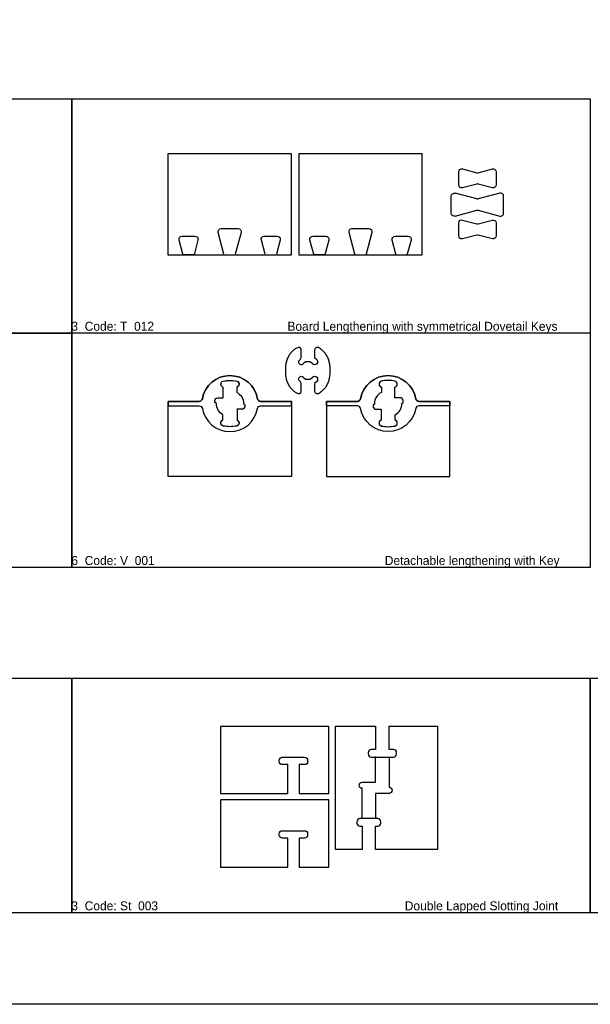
# Model space of a CAD drawing. Extents: x 2699 to 13077, y -123 to 3757.
# Tile 6 of 11: x 9942 to 10705, y 627 to 1945. Entities that reach past the tile are written whole.
import ezdxf

# ---------------------------------------------------------------- set-up
doc = ezdxf.new("R2010")
doc.units = 0
doc.layers.get('0').update_dxf_attribs({"linetype": 'CONTINUOUS'})
for name, color, linetype in [('3MM_ENGRAVE', 5, 'CONTINUOUS'), ('CUT_18_MM', 7, 'CONTINUOUS'), ('ENGRAVE_9MM', 3, 'CONTINUOUS'), ('JOINT_9_MM', 4, 'CONTINUOUS'), ('MODIFED_MODELS', 1, 'CONTINUOUS'), ('TEXT', 9, 'CONTINUOUS')]:
    doc.layers.add(name, color=color, linetype=linetype)

# ---------------------------------------------------------------- blocks, each defined once
blk = doc.blocks.new('*U49')
at = {"layer": 'TEXT'}
blk.add_text('3  Code: T_012                                        Board Lengthening with symmetrical Dovetail Keys', height=12, dxfattribs=at).set_placement((10011, 1528.3))
blk = doc.blocks.new('*U52')
at = {"layer": 'TEXT'}
blk.add_text('6  Code: V_001                                                                     Detachable lengthening with Key', height=12, dxfattribs=at).set_placement((10011, 1214.7))
blk = doc.blocks.new('*U56')
at = {"layer": 'TEXT'}
blk.add_text('3  Code: St_003                                                                          Double Lapped Slotting Joint', height=12, dxfattribs=at).set_placement((10011, 752.4))

msp = doc.modelspace()

# ---------------------------------------------------------------- linework, layer by layer
for points in [[(6606.1, 3757.2), (13077, 3757.2), (13077, 626.6), (6606.1, 626.6)], [(9318.5, 1838.9), (10011.7, 1838.9), (10011.7, 1524.9), (9318.5, 1524.9)], [(9318.5, 1525.1), (10011.7, 1525.1), (10011.7, 1211.2), (9318.5, 1211.2)], [(10011.7, 1525.3), (10704.9, 1525.3), (10704.9, 1211.4), (10011.7, 1211.4)], [(9318.5, 1063), (10011.7, 1063), (10011.7, 749), (9318.5, 749)], [(10011.7, 1063), (10704.9, 1063), (10704.9, 749), (10011.7, 749)], [(10704.9, 1063), (11398.1, 1063), (11398.1, 749), (10704.9, 749)]]:
    msp.add_lwpolyline(points, close=True)
at = {"layer": '3MM_ENGRAVE', "linetype": 'CONTINUOUS'}
msp.add_lwpolyline([(10399.9, 875.1), (10399.9, 915.7), (10399.9, 915.7, -1), (10399.9, 923.9), (10399.9, 923.9), (10417.9, 923.9), (10417.9, 923.9), (10417.9, 957.6), (10435.9, 957.6), (10435.9, 917.1), (10435.9, 917.1, -1), (10435.9, 908.9), (10435.9, 908.9), (10420.9, 908.9), (10417.9, 908.9), (10417.9, 875.1)], format="xyb", close=True, dxfattribs=at)
at = {"layer": 'CUT_18_MM'}
for points in [[(10305.2, 1765), (10305.2, 1765), (10140.2, 1765), (10140.2, 1765), (10140.2, 1630), (10305.2, 1630)], [(10480.2, 1765), (10480.2, 1765), (10315.2, 1765), (10315.2, 1765), (10315.2, 1630), (10480.2, 1630)]]:
    msp.add_lwpolyline(points, close=True, dxfattribs=at)
at = {"layer": 'CUT_18_MM', "color": 7, "linetype": 'CONTINUOUS'}
for points in [[(10314.3, 1505.8, 0.058272), (10310.3, 1503.9, 0.052883), (10306.6, 1501.1, 0.047411), (10303.4, 1497.3, 0.042737), (10300.8, 1492.8, 0.039216), (10298.8, 1487.8, 0.036909), (10297.6, 1482.3, 0.045803), (10297.2, 1477.9, 0.019961), (10297.6, 1467.8, 0.036909), (10298.8, 1462.3, 0.039216), (10300.8, 1457.2, 0.042737), (10303.4, 1452.8, 0.047411), (10306.6, 1449, 0.052883), (10310.3, 1446.2, 0.067939), (10314.3, 1444.3, 0.619709), (10318.2, 1448.2), (10318.2, 1448.2), (10318.2, 1457.6), (10318.2, 1457.6), (10316.8, 1460.5), (10316.8, 1460.5, -1.136095), (10321.1, 1466.3), (10321.1, 1466.3), (10324, 1463.4), (10324, 1463.4), (10330.4, 1463.4), (10330.4, 1463.4), (10333.3, 1466.3), (10333.3, 1466.3, -0.999999), (10339.1, 1460.5), (10339.1, 1460.5), (10336.2, 1457.6), (10336.2, 1457.6), (10336.2, 1448.2), (10336.2, 1448.2, 0.512856), (10341.7, 1444.3, 0.089953), (10344.2, 1446.2, 0.052883), (10347.9, 1449, 0.047411), (10351.1, 1452.8, 0.042737), (10353.7, 1457.2, 0.039216), (10355.6, 1462.3, 0.036909), (10356.8, 1467.8, 0.019961), (10357.2, 1477.9, 0.045731), (10356.8, 1482.3, 0.036909), (10355.6, 1487.8, 0.039216), (10353.7, 1492.8, 0.042737), (10351, 1497.3, 0.047411), (10347.8, 1501.1, 0.052883), (10344.1, 1503.9, 0.082227), (10341.6, 1505.8, 0.512859), (10336.2, 1501.9), (10336.2, 1501.9), (10336.2, 1492.5), (10336.2, 1492.5), (10339.1, 1489.6), (10339.1, 1489.6, -0.999999), (10333.3, 1483.8), (10333.3, 1483.8), (10330.4, 1486.7), (10330.4, 1486.7), (10324, 1486.7), (10324, 1486.7), (10321.1, 1483.8), (10321.1, 1483.8, -1.136095), (10316.8, 1489.6), (10316.8, 1489.6), (10318.2, 1492.5), (10318.2, 1492.5), (10318.2, 1501.9), (10318.2, 1501.9, 0.619722), (10314.3, 1505.8), (10314.3, 1505.8), (10314.3, 1505.8)], [(10204.9, 1430.8), (10204.9, 1430.8, -0.903709), (10208.6, 1438.3), (10208.6, 1438.3), (10214.1, 1438.3), (10214.1, 1438.3), (10214.1, 1452.8), (10214.1, 1452.8, -0.785406), (10214.1, 1460.8), (10214.1, 1460.8, -0.096572), (10230.7, 1461.1), (10230.7, 1461.1), (10230.7, 1461.1), (10230.7, 1461.1, -0.921594), (10232.1, 1452.8), (10232.1, 1452.8), (10232.1, 1445.8), (10232.1, 1445.8, -0.284079), (10241.4, 1430.8), (10241.4, 1430.8, -0.740121), (10239.1, 1423.3), (10239.1, 1423.3), (10232.7, 1423.2), (10232.7, 1423.2), (10232.7, 1408.6), (10232.7, 1408.6, -0.849479), (10230.7, 1400.5), (10230.7, 1400.5), (10230.7, 1400.5), (10230.7, 1400.5, -0.083855), (10215.6, 1400.5), (10215.6, 1400.5), (10215.6, 1400.5), (10215.6, 1400.5, -0.881532), (10213.8, 1408.8), (10213.8, 1408.8), (10213.8, 1415.8), (10213.8, 1415.8, -0.273876), (10204.9, 1430.8)], [(10453, 1430.8), (10453, 1430.8, 0.903709), (10449.2, 1438.3), (10449.2, 1438.3), (10443.7, 1438.3), (10443.7, 1438.3), (10443.7, 1452.8), (10443.7, 1452.8, 0.785406), (10443.8, 1460.8), (10443.8, 1460.8, 0.096572), (10427.1, 1461.1), (10427.1, 1461.1), (10427.1, 1461.1), (10427.1, 1461.1, 0.921594), (10425.7, 1452.8), (10425.7, 1452.8), (10425.7, 1445.8), (10425.7, 1445.8, 0.284079), (10416.4, 1430.8), (10416.4, 1430.8, 0.740121), (10418.7, 1423.3), (10418.7, 1423.3), (10425.1, 1423.2), (10425.1, 1423.2), (10425.1, 1408.6), (10425.1, 1408.6, 0.849479), (10427.1, 1400.5), (10427.1, 1400.5), (10427.1, 1400.5), (10427.1, 1400.5, 0.083855), (10442.2, 1400.5), (10442.2, 1400.5), (10442.2, 1400.5), (10442.2, 1400.5, 0.881532), (10444, 1408.8), (10444, 1408.8), (10444, 1415.8), (10444, 1415.8, 0.273876), (10453, 1430.8)], [(10417.9, 998.9), (10417.9, 967.6), (10412, 967.6), (10412, 967.6, 0.414214), (10407.9, 963.5), (10407.9, 963.5), (10407.9, 961.7), (10407.9, 961.7, 0.414214), (10412, 957.6), (10412, 957.6), (10441.8, 957.6, 0.417667), (10445.9, 961.7), (10445.9, 961.7), (10445.9, 963.5, 0.441999), (10441.8, 967.6), (10441.8, 967.6), (10435.9, 967.6), (10435.9, 998.9), (10500.5, 998.9), (10500.5, 833.9), (10417.9, 833.9), (10417.9, 865.1), (10420.8, 865.1), (10420.8, 865.1, 0.414214), (10424.9, 869.2), (10424.9, 869.2), (10424.9, 871), (10424.9, 871, 0.414214), (10420.8, 875.1), (10420.8, 875.1), (10397, 875.1, 0.414214), (10392.9, 871), (10392.9, 871), (10392.9, 869.2), (10392.9, 869.2, 0.414214), (10397, 865.1), (10397, 865.1), (10399.9, 865.1), (10399.9, 833.9), (10364.4, 833.9), (10364.4, 998.9), (10364.4, 998.9), (10417.9, 998.9)]]:
    msp.add_lwpolyline(points, format="xyb", dxfattribs=at)
for points in [[(10305.6, 1427.8), (10305.6, 1333.3), (10140.6, 1333.3), (10140.6, 1427.8), (10140.6, 1433.8), (10175.6, 1433.8), (10182.1, 1433.8, 0.364826), (10186.2, 1437.2), (10186.2, 1437.2, -0.841676), (10260.1, 1437.2), (10260.1, 1437.2, 0.364826), (10264.1, 1433.8), (10264.1, 1433.8), (10305.6, 1433.8)], [(10352.2, 1427.8), (10352.2, 1333.3), (10517.2, 1333.3), (10517.2, 1427.8), (10517.2, 1433.8), (10482.2, 1433.8), (10475.7, 1433.8, -0.364826), (10471.6, 1437.2), (10471.6, 1437.2, 0.841676), (10397.7, 1437.2), (10397.7, 1437.2, -0.364826), (10393.7, 1433.8), (10393.7, 1433.8), (10352.2, 1433.8)], [(10300.5, 947.5), (10299, 947.5), (10293.1, 947.5), (10293.1, 947.5, -0.414214), (10289, 951.6), (10289, 951.6), (10289, 953.4), (10289, 953.4, -0.414214), (10293.1, 957.5), (10293.1, 957.5), (10322.9, 957.5), (10322.9, 957.5, -0.414214), (10327, 953.4), (10327, 953.4), (10327, 951.6), (10327, 951.6, -0.414214), (10322.9, 947.5), (10322.9, 947.5), (10317, 947.5), (10315.5, 947.5), (10315.5, 908.7), (10355.5, 908.7), (10355.5, 908.7), (10355.5, 998.7), (10355.5, 998.7), (10210.5, 998.7), (10210.5, 998.7), (10210.5, 908.7), (10210.5, 908.7), (10300.5, 908.7)], [(10300.5, 848.9), (10299, 848.9), (10293.1, 848.9), (10293.1, 848.9, -0.414214), (10289, 853), (10289, 853), (10289, 854.8), (10289, 854.8, -0.414214), (10293.1, 858.9), (10293.1, 858.9), (10322.9, 858.9), (10322.9, 858.9, -0.414214), (10327, 854.8), (10327, 854.8), (10327, 853), (10327, 853, -0.414214), (10322.9, 848.9), (10322.9, 848.9), (10317, 848.9), (10315.5, 848.9), (10315.5, 810.1), (10355.5, 810.1), (10355.5, 810.1), (10355.5, 900.1), (10355.5, 900.1), (10210.5, 900.1), (10210.5, 900.1), (10210.5, 810.1), (10210.5, 810.1), (10300.5, 810.1)]]:
    msp.add_lwpolyline(points, format="xyb", close=True, dxfattribs=at)
msp.add_point((10417.9, 957.6), dxfattribs=at)
at = {"layer": 'ENGRAVE_9MM', "linetype": 'CONTINUOUS'}
for points in [[(10215.1, 1631), (10207.4, 1659.8), (10207.4, 1659.8, -0.493145), (10211.3, 1665), (10211.3, 1665), (10234, 1665), (10234, 1665, -0.493145), (10237.9, 1659.8), (10237.9, 1659.8), (10230.2, 1631)], [(10390.1, 1631), (10382.4, 1659.8), (10382.4, 1659.8, -0.493145), (10386.3, 1665), (10386.3, 1665), (10409, 1665), (10409, 1665, -0.493145), (10412.9, 1659.8), (10412.9, 1659.8), (10405.2, 1631)], [(10155.1, 1649.8, -0.493145), (10159, 1655), (10159, 1655), (10176.3, 1655), (10176.3, 1655, -0.493145), (10180.3, 1649.8), (10180.3, 1649.8), (10175.1, 1630), (10160.2, 1630, 0.065543), (10160.1, 1631), (10160.1, 1631), (10155.1, 1649.8)], [(10270.1, 1631), (10265.1, 1649.8), (10265.1, 1649.8, -0.493145), (10269, 1655), (10269, 1655), (10286.3, 1655), (10286.3, 1655, -0.493145), (10290.3, 1649.8), (10290.3, 1649.8), (10285.2, 1631)], [(10330.1, 1649.8, -0.493145), (10334, 1655), (10334, 1655), (10351.3, 1655), (10351.3, 1655, -0.493145), (10355.3, 1649.8), (10355.3, 1649.8), (10350.1, 1630), (10335.2, 1630, 0.065543), (10335.1, 1631), (10335.1, 1631), (10330.1, 1649.8)], [(10445.1, 1631), (10440.1, 1649.8), (10440.1, 1649.8, -0.493145), (10444, 1655), (10444, 1655), (10461.3, 1655), (10461.3, 1655, -0.493145), (10465.3, 1649.8), (10465.3, 1649.8), (10460.2, 1631)], [(10140.6, 1427.8), (10175.6, 1427.8), (10182.1, 1427.8, -0.364826), (10186.2, 1424.4), (10186.2, 1424.4, 0.841676), (10260.1, 1424.4), (10260.1, 1424.4, -0.364826), (10264.1, 1427.8), (10305.6, 1427.8), (10305.6, 1433.8), (10264.1, 1433.8), (10264.1, 1433.8, -0.364826), (10260.1, 1437.2), (10260.1, 1437.2, 0.841676), (10186.2, 1437.2), (10186.2, 1437.2, -0.364826), (10182.1, 1433.8), (10175.6, 1433.8), (10140.6, 1433.8), (10140.6, 1427.8)], [(10517.2, 1427.8), (10482.2, 1427.8), (10475.7, 1427.8, 0.364826), (10471.6, 1424.4), (10471.6, 1424.4, -0.841676), (10397.7, 1424.4), (10397.7, 1424.4, 0.364826), (10393.7, 1427.8), (10352.2, 1427.8), (10352.2, 1433.8), (10393.7, 1433.8), (10393.7, 1433.8, 0.364826), (10397.7, 1437.2), (10397.7, 1437.2, -0.841676), (10471.6, 1437.2), (10471.6, 1437.2, 0.364826), (10475.7, 1433.8), (10482.2, 1433.8), (10517.2, 1433.8), (10517.2, 1427.8)], [(10232.1, 1460.8, -0.791592), (10232.1, 1452.8), (10232.1, 1452.8), (10232.1, 1445.8), (10232.1, 1445.8, -0.284078), (10241.4, 1430.8), (10241.4, 1430.8, -0.857494), (10237.6, 1423.3), (10237.6, 1423.3), (10232.4, 1423.2), (10232.7, 1423.2), (10232.7, 1408.6), (10232.5, 1408.7, -0.749157), (10232.1, 1400.8), (10232.1, 1400.8), (10232.1, 1400.8), (10232.1, 1400.8, -0.102588), (10214.1, 1400.8), (10214.1, 1400.8), (10214.1, 1400.8), (10214.1, 1400.8, -0.753168), (10213.8, 1408.8), (10213.8, 1408.8), (10213.8, 1415.8), (10213.8, 1415.8, -0.27388), (10204.9, 1430.8), (10204.9, 1430.8, -0.904021), (10208.6, 1438.3), (10208.6, 1438.3), (10214.1, 1438.3), (10214.1, 1438.3), (10214.1, 1452.8), (10214.1, 1452.8, -0.785406), (10214.1, 1460.8), (10214.1, 1460.8, -0.103095), (10232.1, 1460.8), (10232.1, 1460.8), (10232.1, 1460.8)], [(10425.7, 1460.8, 0.791592), (10425.7, 1452.8), (10425.7, 1452.8), (10425.7, 1445.8), (10425.7, 1445.8, 0.284078), (10416.4, 1430.8), (10416.4, 1430.8, 0.857494), (10420.2, 1423.3), (10420.2, 1423.3), (10425.4, 1423.2), (10425.1, 1423.2), (10425.1, 1408.6), (10425.3, 1408.7, 0.749157), (10425.7, 1400.8), (10425.7, 1400.8), (10425.7, 1400.8), (10425.7, 1400.8, 0.102588), (10443.7, 1400.8), (10443.7, 1400.8), (10443.7, 1400.8), (10443.7, 1400.8, 0.753168), (10444, 1408.8), (10444, 1408.8), (10444, 1415.8), (10444, 1415.8, 0.27388), (10453, 1430.8), (10453, 1430.8, 0.904021), (10449.2, 1438.3), (10449.2, 1438.3), (10443.7, 1438.3), (10443.7, 1438.3), (10443.7, 1452.8), (10443.7, 1452.8, 0.785406), (10443.8, 1460.8), (10443.8, 1460.8, 0.103095), (10425.7, 1460.8), (10425.7, 1460.8), (10425.7, 1460.8)]]:
    msp.add_lwpolyline(points, format="xyb", dxfattribs=at)
at = {"layer": 'ENGRAVE_9MM'}
for points in [[(10390.1, 1631, -0.065543), (10390.2, 1630), (10405.1, 1630)], [(10445.2, 1630), (10460.1, 1630, -0.065544), (10460.2, 1631)]]:
    msp.add_lwpolyline(points, format="xyb", dxfattribs=at)
at = {"layer": 'ENGRAVE_9MM', "linetype": 'CONTINUOUS'}
for centre, start, end in [((10409.2, 1630), 165.0001, 180), ((10441.1, 1630), 0, 14.9999)]:
    msp.add_arc(centre, 4.1, start, end, dxfattribs=at)
at = {"layer": 'JOINT_9_MM', "linetype": 'CONTINUOUS'}
for p, q in [((10524.3, 1681.9), (10524.3, 1681.9)), ((10584, 1681.9), (10584, 1681.9))]:
    msp.add_line(p, q, dxfattribs=at)
at = {"layer": 'JOINT_9_MM'}
for points in [[(10534.3, 1744.9), (10553.1, 1739.8), (10553.1, 1739.8, 0.065543), (10554.1, 1739.7, 0.065543), (10555.2, 1739.8), (10555.2, 1739.8), (10574, 1744.9), (10574, 1744.9, -0.493145), (10579.1, 1740.9), (10579.1, 1740.9), (10579.1, 1723.6), (10579.1, 1723.6, -0.493145), (10574, 1719.7), (10574, 1719.7), (10555.2, 1724.7), (10555.2, 1724.7, 0.065543), (10554.1, 1724.8, 0.069542), (10553.1, 1724.7), (10553.1, 1724.7), (10534.3, 1719.7), (10534.3, 1719.7, -0.493145), (10529.1, 1723.6), (10529.1, 1723.6), (10529.1, 1740.9), (10529.1, 1740.9, -0.493145)], [(10534.3, 1676.5), (10553.1, 1671.5), (10553.1, 1671.5, 0.065543), (10554.1, 1671.4, 0.065543), (10555.2, 1671.5), (10555.2, 1671.5), (10574, 1676.5), (10574, 1676.5, -0.493145), (10579.1, 1672.6), (10579.1, 1672.6), (10579.1, 1655.3), (10579.1, 1655.3, -0.493145), (10574, 1651.4), (10574, 1651.4), (10555.2, 1656.4), (10555.2, 1656.4, 0.065543), (10554.1, 1656.5, 0.069542), (10553.1, 1656.4), (10553.1, 1656.4), (10534.3, 1651.4), (10534.3, 1651.4, -0.493145), (10529.1, 1655.3), (10529.1, 1655.3), (10529.1, 1672.6), (10529.1, 1672.6, -0.493145)]]:
    msp.add_lwpolyline(points, format="xyb", close=True, dxfattribs=at)
at = {"layer": 'JOINT_9_MM', "linetype": 'CONTINUOUS'}
for points in [[(10524.3, 1681.9, -0.493145), (10519.1, 1685.9), (10519.1, 1685.9), (10519.1, 1708.5), (10519.1, 1708.5, -0.493145), (10524.3, 1712.5), (10524.3, 1712.5)], [(10584, 1681.9, 0.493145), (10589.1, 1685.9), (10589.1, 1685.9), (10589.1, 1708.5), (10589.1, 1708.5, 0.493145), (10584, 1712.5), (10584, 1712.5), (10555.2, 1704.8), (10555.2, 1704.8, -0.065543), (10554.1, 1704.6, -0.065543), (10553.1, 1704.8), (10553.1, 1704.8), (10524.3, 1712.5)], [(10524.3, 1681.9), (10553.1, 1689.6), (10553.1, 1689.6, -0.065543), (10554.1, 1689.8, -0.065543), (10555.2, 1689.6), (10555.2, 1689.6), (10584, 1681.9)]]:
    msp.add_lwpolyline(points, format="xyb", dxfattribs=at)
at = {"layer": 'MODIFED_MODELS'}
msp.add_lwpolyline([(10011.7, 1838.9), (10704.9, 1838.9), (10704.9, 1524.9), (10011.7, 1524.9)], close=True, dxfattribs=at)

# ---------------------------------------------------------------- block references
at = {"layer": '3MM_ENGRAVE'}
for name in ['*U49', '*U52', '*U56']:
    msp.add_blockref(name, (0, 0), dxfattribs=at)

doc.saveas('drawing.dxf')
